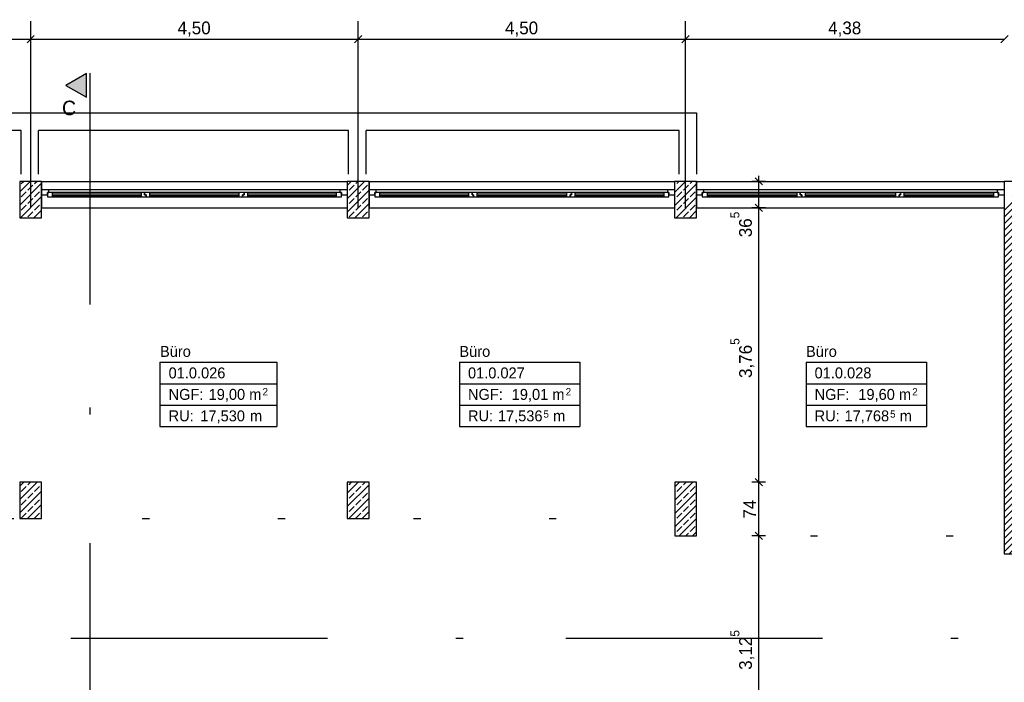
# Model space of a CAD drawing. Extents: x -28.8 to 50.4, y -5.6 to 85.1.
# Tile 17 of 29: x 22.7 to 36.3, y 34.7 to 43.8. Entities that reach past the tile are written whole.
import ezdxf

# ---------------------------------------------------------------- set-up
doc = ezdxf.new("R2010")
doc.units = 0
doc.header["$MEASUREMENT"] = 0
for name, pattern in [('Punktlinie_ eng', [0.001764, 0, -0.001764]), ('Strichpunktlinie', [0.006703, 0.003528, -0.001764, 0, -0.001411]), ('Wipeout_Contour', [1, 0, -1])]:
    doc.linetypes.add(name, pattern=pattern)
for name, color, linetype in [('0._EG_2_0', 7, 'Continuous'), ('0._EG_2_P_BM_AUSSEN', 7, 'Continuous'), ('0._EG_2_P_ZE_ACHSEN', 7, 'Continuous'), ('0._EG_2_P_ZE_BILD', 7, 'Continuous'), ('0._EG_2_R_NT_HIDDEN', 7, 'Continuous'), ('0._EG_2_R_TR_AUSSENWAND', 7, 'Continuous'), ('0._EG_2_R_TR_STUETZE', 7, 'Continuous'), ('0._EG_2_RAUM', 7, 'Continuous'), ('0._EG_2_Räume', 7, 'Continuous')]:
    doc.layers.add(name, color=color, linetype=linetype)
doc.styles.add('ERSTELLTER_STIL_1', font='txt')
doc.styles.add('ERSTELLTER_STIL_2', font='txt')
pattern_1 = [(45, (0, 0), (-0.04596194, 0.04596194), [])]
pattern_2 = [(45, (0, 0), (-0.09192388, 0.09192388), []), (45, (-0.04596, 0.04596), (-0.09192388, 0.09192388), [0.0975, -0.0325])]

msp = doc.modelspace()

# ---------------------------------------------------------------- hatches: boundary and pattern name
at = {"layer": '0._EG_2_P_ZE_BILD', "linetype": 'Continuous', "lineweight": 18, "ltscale": 1000}
msp.add_hatch(color=9, dxfattribs=at).paths.add_polyline_path([(23.649, 42.783), (23.649, 43.104), (23.366, 42.941)], flags=0)
at = {"layer": '0._EG_2_R_TR_AUSSENWAND', "linetype": 'Continuous', "ltscale": 1000}
h = msp.add_hatch(dxfattribs=at)
h.set_pattern_fill('MW_Kalksandstein_0002', color=256, style=0, pattern_type=2)
h.set_pattern_definition(pattern_1)
h.paths.add_polyline_path([(36.26, 36.51), (36.52, 36.51), (36.52, 36.511), (36.5, 36.511)], flags=0)
at = {"layer": '0._EG_2_R_TR_STUETZE', "linetype": 'Continuous', "ltscale": 1000}
h = msp.add_hatch(dxfattribs=at)
h.set_pattern_fill('Beton__Stahlbeton_0002', color=256, style=0, pattern_type=2)
h.set_pattern_definition(pattern_2)
h.paths.add_polyline_path([(22.731, 36.995), (23.031, 36.995), (23.031, 37.495), (22.731, 37.495)], flags=0)
h = msp.add_hatch(dxfattribs=at)
h.set_pattern_fill('Beton__Stahlbeton_0002', color=256, style=0, pattern_type=2)
h.set_pattern_definition(pattern_2)
h.paths.add_polyline_path([(27.231, 36.995), (27.531, 36.995), (27.531, 37.495), (27.231, 37.495)], flags=0)
h = msp.add_hatch(dxfattribs=at)
h.set_pattern_fill('Beton__Stahlbeton_0002', color=256, style=0, pattern_type=2)
h.set_pattern_definition(pattern_2)
h.paths.add_polyline_path([(31.731, 36.755), (32.031, 36.755), (32.031, 37.495), (31.731, 37.495)], flags=0)

# ---------------------------------------------------------------- linework, layer by layer
at = {"layer": '0._EG_2_0', "linetype": 'Continuous', "ltscale": 1000}
for p, q in [((23.03, 41.625), (23.03, 41.51)), ((27.23, 41.625), (27.23, 41.51)), ((27.53, 41.625), (27.53, 41.51)), ((31.73, 41.625), (31.73, 41.51)), ((32.03, 41.625), (32.03, 41.51)), ((36.26, 41.625), (36.26, 41.51)), ((23.03, 41.51), (23.03, 41.44)), ((23.03, 41.44), (23.03, 41.26)), ((27.23, 41.51), (27.23, 41.44)), ((27.23, 41.44), (27.23, 41.26)), ((27.53, 41.51), (27.53, 41.44)), ((27.53, 41.44), (27.53, 41.26)), ((31.73, 41.51), (31.73, 41.44)), ((31.73, 41.44), (31.73, 41.26)), ((32.03, 41.51), (32.03, 41.44)), ((32.03, 41.44), (32.03, 41.26)), ((36.26, 41.51), (36.26, 41.44)), ((36.26, 41.44), (36.26, 41.26))]:
    msp.add_line(p, q, dxfattribs=at)
at = {"layer": '0._EG_2_P_BM_AUSSEN', "linetype": 'Continuous', "ltscale": 1000}
for p, q in [((18.381, 43.577), (22.881, 43.577)), ((22.931, 43.627), (22.831, 43.527)), ((22.881, 43.483), (22.881, 43.671)), ((22.881, 43.577), (27.381, 43.577)), ((27.431, 43.627), (27.331, 43.527)), ((27.381, 43.483), (27.381, 43.671)), ((27.381, 43.577), (31.881, 43.577)), ((31.931, 43.627), (31.831, 43.527)), ((31.881, 43.483), (31.881, 43.671)), ((31.881, 43.577), (36.261, 43.577)), ((36.311, 43.627), (36.211, 43.527)), ((32.885, 41.625), (32.885, 41.7)), ((32.979, 41.625), (32.792, 41.625)), ((32.835, 41.31), (32.935, 41.21)), ((32.979, 41.26), (32.792, 41.26)), ((32.885, 37.495), (32.885, 41.26)), ((32.979, 37.495), (32.792, 37.495)), ((32.835, 37.545), (32.935, 37.445)), ((32.885, 36.755), (32.885, 37.495)), ((32.835, 36.805), (32.935, 36.705)), ((32.979, 36.755), (32.792, 36.755)), ((32.885, 33.63), (32.885, 36.755))]:
    msp.add_line(p, q, dxfattribs=at)
at = {"layer": '0._EG_2_P_ZE_ACHSEN', "linetype": 'Strichpunktlinie', "ltscale": 1000}
for p, q in [((22.881, 41.26), (22.881, 43.823)), ((27.381, 41.26), (27.381, 43.823)), ((31.881, 41.26), (31.881, 43.823))]:
    msp.add_line(p, q, dxfattribs=at)
at = {"layer": '0._EG_2_P_ZE_BILD', "color": 255, "linetype": 'Continuous', "lineweight": 18, "ltscale": 1000}
for p, q in [((23.649, 43.104), (23.366, 42.941)), ((23.649, 42.783), (23.649, 43.104)), ((23.366, 42.941), (23.649, 42.783))]:
    msp.add_line(p, q, dxfattribs=at)
at = {"layer": '0._EG_2_P_ZE_BILD', "linetype": 'Continuous', "ltscale": 1000}
for p, q in [((23.649, 43.104), (23.366, 42.941)), ((23.649, 42.783), (23.649, 43.104)), ((23.366, 42.941), (23.649, 42.783))]:
    msp.add_line(p, q, dxfattribs=at)
at = {"layer": '0._EG_2_P_ZE_BILD', "linetype": 'Strichpunktlinie', "ltscale": 1000}
msp.add_line((16.628, 35.35), (45.863, 35.35), dxfattribs=at)
at = {"layer": '0._EG_2_R_NT_HIDDEN', "linetype": 'Continuous', "ltscale": 1000}
for p, q in [((5.221, 42.565), (32.03, 42.565)), ((32.03, 42.565), (32.03, 41.725)), ((22.75, 42.325), (18.49, 42.325)), ((22.75, 41.725), (22.75, 42.325)), ((27.25, 42.325), (22.99, 42.325)), ((22.99, 41.725), (22.99, 42.325)), ((27.25, 41.725), (27.25, 42.325)), ((31.79, 42.325), (27.49, 42.325)), ((27.49, 41.725), (27.49, 42.325)), ((31.79, 41.725), (31.79, 42.325))]:
    msp.add_line(p, q, dxfattribs=at)
at = {"layer": '0._EG_2_R_TR_AUSSENWAND', "linetype": 'Continuous', "ltscale": 1000}
for p, q in [((23.03, 41.625), (22.73, 41.625)), ((23.03, 41.625), (27.23, 41.625)), ((27.53, 41.625), (27.23, 41.625)), ((27.53, 41.625), (31.73, 41.625)), ((32.03, 41.625), (31.73, 41.625)), ((32.03, 41.625), (36.26, 41.625)), ((36.5, 41.625), (36.26, 41.625)), ((23.03, 41.26), (27.23, 41.26)), ((27.53, 41.26), (31.73, 41.26)), ((32.03, 41.26), (36.26, 41.26)), ((36.26, 41.26), (36.26, 36.51)), ((36.26, 36.51), (36.52, 36.51))]:
    msp.add_line(p, q, dxfattribs=at)
at = {"layer": '0._EG_2_R_TR_STUETZE', "linetype": 'Continuous', "ltscale": 1000}
for p, q in [((22.73, 41.625), (22.73, 41.125)), ((23.03, 41.625), (22.73, 41.625)), ((27.53, 41.625), (27.23, 41.625)), ((32.03, 41.625), (31.73, 41.625)), ((22.73, 41.125), (23.03, 41.125)), ((27.23, 41.125), (27.53, 41.125)), ((31.73, 41.125), (32.03, 41.125)), ((22.731, 37.495), (22.731, 36.995)), ((23.031, 37.495), (22.731, 37.495)), ((23.031, 36.995), (23.031, 37.495)), ((27.231, 37.495), (27.231, 36.995)), ((27.531, 37.495), (27.231, 37.495)), ((27.531, 36.995), (27.531, 37.495)), ((31.731, 37.495), (31.731, 36.755)), ((32.031, 37.495), (31.731, 37.495)), ((32.031, 36.755), (32.031, 37.495)), ((22.731, 36.995), (23.031, 36.995)), ((27.231, 36.995), (27.531, 36.995)), ((31.731, 36.755), (32.031, 36.755))]:
    msp.add_line(p, q, dxfattribs=at)
at = {"layer": '0._EG_2_RAUM', "linetype": 'Punktlinie_ eng', "ltscale": 1000}
for p, q in [((9.5, 36.995), (31.736, 36.995)), ((31.731, 36.755), (36.26, 36.755))]:
    msp.add_line(p, q, dxfattribs=at)
at = {"layer": '0._EG_2_Räume', "linetype": 'Continuous', "ltscale": 1000}
for p, q in [((24.658, 39.14), (24.658, 38.256)), ((24.658, 39.14), (26.262, 39.14)), ((26.262, 39.14), (26.262, 38.256)), ((28.772, 39.14), (28.772, 38.256)), ((28.772, 39.14), (30.427, 39.14)), ((30.427, 39.14), (30.427, 38.256)), ((33.535, 39.14), (33.535, 38.256)), ((33.535, 39.14), (35.189, 39.14)), ((35.189, 39.14), (35.189, 38.256)), ((24.658, 38.846), (26.262, 38.846)), ((28.772, 38.846), (30.427, 38.846)), ((33.535, 38.846), (35.189, 38.846)), ((24.658, 38.551), (26.262, 38.551)), ((28.772, 38.551), (30.427, 38.551)), ((33.535, 38.551), (35.189, 38.551)), ((24.658, 38.256), (26.262, 38.256)), ((28.772, 38.256), (30.427, 38.256)), ((33.535, 38.256), (35.189, 38.256))]:
    msp.add_line(p, q, dxfattribs=at)

# ---------------------------------------------------------------- texts
at = {"layer": '0._EG_2_P_BM_AUSSEN', "linetype": 'Continuous', "char_height": 0.175, "attachment_point": 7, "style": 'ERSTELLTER_STIL_2'}
for s, insert in [('{4,50}', (24.899, 43.612)), ('{4,50}', (29.399, 43.612)), ('{4,38}', (33.839, 43.612))]:
    msp.add_mtext(s, dxfattribs=dict(at, insert=insert))
at = {"layer": '0._EG_2_P_BM_AUSSEN', "linetype": 'Continuous', "char_height": 0.175, "attachment_point": 7, "rotation": 90, "style": 'ERSTELLTER_STIL_2'}
for s, insert in [('{36\\A1{\\H0.7x;\\S5^  ;}}', (32.793, 40.857)), ('{3,76\\A1{\\H0.7x;\\S5^  ;}}', (32.824, 38.924)), ('{74}', (32.85, 36.992)), ('{3,12\\A1{\\H0.7x;\\S5^  ;}}', (32.824, 34.916))]:
    msp.add_mtext(s, dxfattribs=dict(at, insert=insert))
at = {"layer": '0._EG_2_P_ZE_BILD', "linetype": 'Continuous', "insert": (23.408, 42.733), "char_height": 0.2, "attachment_point": 2, "style": 'ERSTELLTER_STIL_1'}
msp.add_mtext('{C}', dxfattribs=at)
at = {"layer": '0._EG_2_Räume', "linetype": 'Continuous'}
for s, insert, char_height, attachment_point, style in [('{Büro}', (24.658, 39.364), 0.15, 1, 'ERSTELLTER_STIL_1'), ('{Büro}', (28.772, 39.364), 0.15, 1, 'ERSTELLTER_STIL_1'), ('{Büro}', (33.535, 39.364), 0.15, 1, 'ERSTELLTER_STIL_1'), ('{01.0.026 }', (24.776, 39.069), 0.15, 1, 'ERSTELLTER_STIL_2'), ('{01.0.027 }', (28.89, 39.069), 0.15, 1, 'ERSTELLTER_STIL_2'), ('{01.0.028 }', (33.653, 39.069), 0.15, 1, 'ERSTELLTER_STIL_2'), ('{NGF: }', (24.776, 38.774), 0.15, 1, 'ERSTELLTER_STIL_2'), ('{19,00 m}', (25.326, 38.774), 0.15, 1, 'ERSTELLTER_STIL_2'), ('{2}', (26.068, 38.786), 0.1, 1, 'ERSTELLTER_STIL_2'), ('{NGF: }', (28.89, 38.774), 0.15, 1, 'ERSTELLTER_STIL_2'), ('{19,01 m}', (29.491, 38.774), 0.15, 1, 'ERSTELLTER_STIL_2'), ('{2}', (30.233, 38.786), 0.1, 1, 'ERSTELLTER_STIL_2'), ('{NGF: }', (33.653, 38.774), 0.15, 1, 'ERSTELLTER_STIL_2'), ('{19,60 m}', (34.254, 38.774), 0.15, 1, 'ERSTELLTER_STIL_2'), ('{2}', (34.996, 38.786), 0.1, 1, 'ERSTELLTER_STIL_2'), ('{RU: }', (24.776, 38.48), 0.15, 1, 'ERSTELLTER_STIL_2'), ('{17,530}', (25.212, 38.301), 0.15, 7, 'ERSTELLTER_STIL_2'), ('{ m}', (25.839, 38.48), 0.15, 1, 'ERSTELLTER_STIL_2'), ('{RU: }', (28.89, 38.48), 0.15, 1, 'ERSTELLTER_STIL_2'), ('{17,536}', (29.301, 38.301), 0.15, 7, 'ERSTELLTER_STIL_2'), ('{5}', (29.928, 38.378), 0.1, 7, 'ERSTELLTER_STIL_2'), ('{ m}', (30.004, 38.48), 0.15, 1, 'ERSTELLTER_STIL_2'), ('{RU: }', (33.653, 38.48), 0.15, 1, 'ERSTELLTER_STIL_2'), ('{17,768}', (34.064, 38.301), 0.15, 7, 'ERSTELLTER_STIL_2'), ('{5}', (34.691, 38.378), 0.1, 7, 'ERSTELLTER_STIL_2'), ('{ m}', (34.767, 38.48), 0.15, 1, 'ERSTELLTER_STIL_2')]:
    msp.add_mtext(s, dxfattribs=dict(at, insert=insert, char_height=char_height, attachment_point=attachment_point, style=style))

# ---------------------------------------------------------------- wipeouts: each hides what was drawn before it
at = {"color": 254, "linetype": 'Wipeout_Contour', "lineweight": 0, "ltscale": 194.12247}
msp.add_wipeout([(23.13, 41.51), (23.13, 41.47), (27.13, 41.47), (27.13, 41.51)], dxfattribs=at).dxf.layer = '0._EG_2_R_TR_AUSSENWAND'
at = {"color": 254, "linetype": 'Wipeout_Contour', "lineweight": 0, "ltscale": 204.011881}
msp.add_wipeout([(27.63, 41.51), (27.63, 41.47), (31.63, 41.47), (31.63, 41.51)], dxfattribs=at).dxf.layer = '0._EG_2_R_TR_AUSSENWAND'
at = {"color": 254, "linetype": 'Wipeout_Contour', "lineweight": 0, "ltscale": 214.996762}
msp.add_wipeout([(32.13, 41.51), (32.13, 41.47), (36.16, 41.47), (36.16, 41.51)], dxfattribs=at).dxf.layer = '0._EG_2_R_TR_AUSSENWAND'

# ---------------------------------------------------------------- next in the draw order: linework, layer by layer
at = {"layer": '0._EG_2_P_BM_AUSSEN', "linetype": 'Continuous', "ltscale": 1000}
msp.add_line((32.935, 41.575), (32.835, 41.675), dxfattribs=at)

# ---------------------------------------------------------------- next in the draw order: wipeouts: each hides what was drawn before it
at = {"color": 254, "linetype": 'Wipeout_Contour', "lineweight": 0, "ltscale": 284.400428}
msp.add_wipeout([(23.03, 41.44), (23.11, 41.44), (23.11, 41.47), (23.13, 41.47), (23.13, 41.51), (23.03, 41.51)], dxfattribs=at).dxf.layer = '0._EG_2_R_TR_AUSSENWAND'
at = {"color": 254, "linetype": 'Wipeout_Contour', "lineweight": 0, "ltscale": 297.702898}
msp.add_wipeout([(27.23, 41.51), (27.13, 41.51), (27.13, 41.47), (27.15, 41.47), (27.15, 41.44), (27.23, 41.44)], dxfattribs=at).dxf.layer = '0._EG_2_R_TR_AUSSENWAND'
at = {"color": 254, "linetype": 'Wipeout_Contour', "lineweight": 0, "ltscale": 298.431415}
msp.add_wipeout([(27.53, 41.44), (27.61, 41.44), (27.61, 41.47), (27.63, 41.47), (27.63, 41.51), (27.53, 41.51)], dxfattribs=at).dxf.layer = '0._EG_2_R_TR_AUSSENWAND'
at = {"color": 254, "linetype": 'Wipeout_Contour', "lineweight": 0, "ltscale": 313.355111}
msp.add_wipeout([(31.73, 41.51), (31.63, 41.51), (31.63, 41.47), (31.65, 41.47), (31.65, 41.44), (31.73, 41.44)], dxfattribs=at).dxf.layer = '0._EG_2_R_TR_AUSSENWAND'
at = {"color": 254, "linetype": 'Wipeout_Contour', "lineweight": 0, "ltscale": 314.160837}
msp.add_wipeout([(32.03, 41.44), (32.11, 41.44), (32.11, 41.47), (32.13, 41.47), (32.13, 41.51), (32.03, 41.51)], dxfattribs=at).dxf.layer = '0._EG_2_R_TR_AUSSENWAND'
at = {"color": 254, "linetype": 'Wipeout_Contour', "lineweight": 0, "ltscale": 330.593767}
msp.add_wipeout([(36.26, 41.51), (36.16, 41.51), (36.16, 41.47), (36.18, 41.47), (36.18, 41.44), (36.26, 41.44)], dxfattribs=at).dxf.layer = '0._EG_2_R_TR_AUSSENWAND'

# ---------------------------------------------------------------- next in the draw order: hatches: boundary and pattern name
at = {"layer": '0._EG_2_R_TR_AUSSENWAND', "linetype": 'Continuous', "ltscale": 1000}
h = msp.add_hatch(dxfattribs=at)
h.set_pattern_fill('MW_Kalksandstein_0002', color=256, style=0, pattern_type=2)
h.set_pattern_definition(pattern_1)
h.paths.add_polyline_path([(36.26, 41.26), (36.26, 36.51), (36.5, 36.511), (36.5, 41.625)], flags=0)
at = {"layer": '0._EG_2_R_TR_STUETZE', "linetype": 'Continuous', "ltscale": 1000}
h = msp.add_hatch(dxfattribs=at)
h.set_pattern_fill('Beton__Stahlbeton_0002', color=256, style=0, pattern_type=2)
h.set_pattern_definition(pattern_2)
h.paths.add_polyline_path([(22.73, 41.125), (23.03, 41.125), (23.03, 41.625), (22.73, 41.625)], flags=0)
h = msp.add_hatch(dxfattribs=at)
h.set_pattern_fill('Beton__Stahlbeton_0002', color=256, style=0, pattern_type=2)
h.set_pattern_definition(pattern_2)
h.paths.add_polyline_path([(27.23, 41.125), (27.53, 41.125), (27.53, 41.625), (27.23, 41.625)], flags=0)
h = msp.add_hatch(dxfattribs=at)
h.set_pattern_fill('Beton__Stahlbeton_0002', color=256, style=0, pattern_type=2)
h.set_pattern_definition(pattern_2)
h.paths.add_polyline_path([(31.73, 41.125), (32.03, 41.125), (32.03, 41.625), (31.73, 41.625)], flags=0)

# ---------------------------------------------------------------- next in the draw order: linework, layer by layer
at = {"layer": '0._EG_2_R_TR_AUSSENWAND', "linetype": 'Continuous', "ltscale": 1000}
for p, q in [((23.03, 41.51), (23.03, 41.44)), ((27.23, 41.51), (27.23, 41.44)), ((27.53, 41.51), (27.53, 41.44)), ((31.73, 41.51), (31.73, 41.44)), ((32.03, 41.51), (32.03, 41.44)), ((36.26, 41.51), (36.26, 41.44))]:
    msp.add_line(p, q, dxfattribs=at)
at = {"layer": '0._EG_2_R_TR_STUETZE', "linetype": 'Continuous', "ltscale": 1000}
for p, q in [((23.03, 41.125), (23.03, 41.625)), ((27.23, 41.625), (27.23, 41.125)), ((27.53, 41.125), (27.53, 41.625)), ((31.73, 41.625), (31.73, 41.125)), ((32.03, 41.125), (32.03, 41.625))]:
    msp.add_line(p, q, dxfattribs=at)

# ---------------------------------------------------------------- next in the draw order: wipeouts: each hides what was drawn before it
at = {"color": 254, "linetype": 'Wipeout_Contour', "lineweight": 0, "ltscale": 191.209959}
msp.add_wipeout([(23.18, 41.47), (23.18, 41.45), (24.397, 41.45), (24.397, 41.47)], dxfattribs=at).dxf.layer = '0._EG_2_R_TR_AUSSENWAND'
at = {"color": 254, "linetype": 'Wipeout_Contour', "lineweight": 0, "ltscale": 200.77355}
msp.add_wipeout([(27.68, 41.47), (27.68, 41.45), (28.897, 41.45), (28.897, 41.47)], dxfattribs=at).dxf.layer = '0._EG_2_R_TR_AUSSENWAND'
at = {"color": 254, "linetype": 'Wipeout_Contour', "lineweight": 0, "ltscale": 211.452596}
msp.add_wipeout([(32.18, 41.47), (32.18, 41.45), (33.407, 41.45), (33.407, 41.47)], dxfattribs=at).dxf.layer = '0._EG_2_R_TR_AUSSENWAND'

# ---------------------------------------------------------------- next in the draw order: wipeouts: each hides what was drawn before it
at = {"color": 254, "linetype": 'Wipeout_Contour', "lineweight": 0, "ltscale": 191.071194}
msp.add_wipeout([(23.18, 41.43), (23.18, 41.41), (24.397, 41.41), (24.397, 41.43)], dxfattribs=at).dxf.layer = '0._EG_2_R_TR_AUSSENWAND'
at = {"color": 254, "linetype": 'Wipeout_Contour', "lineweight": 0, "ltscale": 200.6414}
msp.add_wipeout([(27.68, 41.43), (27.68, 41.41), (28.897, 41.41), (28.897, 41.43)], dxfattribs=at).dxf.layer = '0._EG_2_R_TR_AUSSENWAND'
at = {"color": 254, "linetype": 'Wipeout_Contour', "lineweight": 0, "ltscale": 211.327124}
msp.add_wipeout([(32.18, 41.43), (32.18, 41.41), (33.407, 41.41), (33.407, 41.43)], dxfattribs=at).dxf.layer = '0._EG_2_R_TR_AUSSENWAND'

# ---------------------------------------------------------------- next in the draw order: wipeouts: each hides what was drawn before it
at = {"color": 254, "linetype": 'Wipeout_Contour', "lineweight": 0, "ltscale": 189.871034}
msp.add_wipeout([(23.11, 41.47), (23.11, 41.41), (23.18, 41.41), (23.18, 41.47)], dxfattribs=at).dxf.layer = '0._EG_2_R_TR_AUSSENWAND'
at = {"color": 254, "linetype": 'Wipeout_Contour', "lineweight": 0, "ltscale": 288.441753}
msp.add_wipeout([(24.447, 41.47), (24.397, 41.47), (24.397, 41.41), (24.467, 41.41), (24.467, 41.44), (24.447, 41.44)], dxfattribs=at).dxf.layer = '0._EG_2_R_TR_AUSSENWAND'
at = {"color": 254, "linetype": 'Wipeout_Contour', "lineweight": 0, "ltscale": 199.268291}
msp.add_wipeout([(27.61, 41.47), (27.61, 41.41), (27.68, 41.41), (27.68, 41.47)], dxfattribs=at).dxf.layer = '0._EG_2_R_TR_AUSSENWAND'
at = {"color": 254, "linetype": 'Wipeout_Contour', "lineweight": 0, "ltscale": 303.021261}
msp.add_wipeout([(28.947, 41.47), (28.897, 41.47), (28.897, 41.41), (28.967, 41.41), (28.967, 41.44), (28.947, 41.44)], dxfattribs=at).dxf.layer = '0._EG_2_R_TR_AUSSENWAND'
at = {"color": 254, "linetype": 'Wipeout_Contour', "lineweight": 0, "ltscale": 209.792059}
msp.add_wipeout([(32.11, 41.47), (32.11, 41.41), (32.18, 41.41), (32.18, 41.47)], dxfattribs=at).dxf.layer = '0._EG_2_R_TR_AUSSENWAND'
at = {"color": 254, "linetype": 'Wipeout_Contour', "lineweight": 0, "ltscale": 319.260378}
msp.add_wipeout([(33.457, 41.47), (33.407, 41.47), (33.407, 41.41), (33.477, 41.41), (33.477, 41.44), (33.457, 41.44)], dxfattribs=at).dxf.layer = '0._EG_2_R_TR_AUSSENWAND'

# ---------------------------------------------------------------- next in the draw order: linework, layer by layer
at = {"layer": '0._EG_2_R_TR_AUSSENWAND', "linetype": 'Continuous', "ltscale": 1000}
for p, q in [((23.03, 41.44), (23.11, 41.44)), ((23.11, 41.44), (23.11, 41.47)), ((23.11, 41.47), (23.11, 41.41)), ((27.53, 41.44), (27.61, 41.44)), ((27.61, 41.44), (27.61, 41.47)), ((27.61, 41.47), (27.61, 41.41)), ((32.03, 41.44), (32.11, 41.44)), ((32.11, 41.44), (32.11, 41.47)), ((32.11, 41.47), (32.11, 41.41))]:
    msp.add_line(p, q, dxfattribs=at)

# ---------------------------------------------------------------- next in the draw order: wipeouts: each hides what was drawn before it
at = {"color": 254, "linetype": 'Wipeout_Contour', "lineweight": 0, "ltscale": 191.140572}
msp.add_wipeout([(23.18, 41.43), (24.397, 41.43), (24.397, 41.45), (23.18, 41.45)], dxfattribs=at).dxf.layer = '0._EG_2_R_TR_AUSSENWAND'
at = {"color": 254, "linetype": 'Wipeout_Contour', "lineweight": 0, "ltscale": 193.935966}
msp.add_wipeout([(24.517, 41.47), (24.517, 41.45), (25.743, 41.45), (25.743, 41.47)], dxfattribs=at).dxf.layer = '0._EG_2_R_TR_AUSSENWAND'
at = {"color": 254, "linetype": 'Wipeout_Contour', "lineweight": 0, "ltscale": 200.70747}
msp.add_wipeout([(27.68, 41.43), (28.897, 41.43), (28.897, 41.45), (27.68, 41.45)], dxfattribs=at).dxf.layer = '0._EG_2_R_TR_AUSSENWAND'
at = {"color": 254, "linetype": 'Wipeout_Contour', "lineweight": 0, "ltscale": 203.845932}
msp.add_wipeout([(29.017, 41.47), (29.017, 41.45), (30.243, 41.45), (30.243, 41.47)], dxfattribs=at).dxf.layer = '0._EG_2_R_TR_AUSSENWAND'
at = {"color": 254, "linetype": 'Wipeout_Contour', "lineweight": 0, "ltscale": 211.389855}
msp.add_wipeout([(32.18, 41.43), (33.407, 41.43), (33.407, 41.45), (32.18, 41.45)], dxfattribs=at).dxf.layer = '0._EG_2_R_TR_AUSSENWAND'
at = {"color": 254, "linetype": 'Wipeout_Contour', "lineweight": 0, "ltscale": 214.848121}
msp.add_wipeout([(33.527, 41.47), (33.527, 41.45), (34.763, 41.45), (34.763, 41.47)], dxfattribs=at).dxf.layer = '0._EG_2_R_TR_AUSSENWAND'

# ---------------------------------------------------------------- next in the draw order: linework, layer by layer
at = {"layer": '0._EG_2_P_BM_AUSSEN', "linetype": 'Continuous', "ltscale": 1000}
msp.add_line((32.885, 41.26), (32.885, 41.625), dxfattribs=at)
at = {"layer": '0._EG_2_P_ZE_BILD', "linetype": 'Strichpunktlinie', "ltscale": 1000}
msp.add_line((23.699, 26.326), (23.699, 43.111), dxfattribs=at)
at = {"layer": '0._EG_2_R_TR_AUSSENWAND', "linetype": 'Continuous', "ltscale": 1000}
for p, q in [((23.13, 41.51), (23.03, 41.51)), ((23.11, 41.47), (23.13, 41.47)), ((23.18, 41.47), (23.11, 41.47)), ((23.11, 41.41), (23.18, 41.41)), ((23.13, 41.47), (23.13, 41.51)), ((23.18, 41.41), (23.18, 41.47)), ((27.63, 41.51), (27.53, 41.51)), ((27.61, 41.47), (27.63, 41.47)), ((27.68, 41.47), (27.61, 41.47)), ((27.61, 41.41), (27.68, 41.41)), ((27.63, 41.47), (27.63, 41.51)), ((27.68, 41.41), (27.68, 41.47)), ((32.13, 41.51), (32.03, 41.51)), ((32.11, 41.47), (32.13, 41.47)), ((32.18, 41.47), (32.11, 41.47)), ((32.11, 41.41), (32.18, 41.41)), ((32.13, 41.47), (32.13, 41.51)), ((32.18, 41.41), (32.18, 41.47))]:
    msp.add_line(p, q, dxfattribs=at)

# ---------------------------------------------------------------- next in the draw order: wipeouts: each hides what was drawn before it
at = {"color": 254, "linetype": 'Wipeout_Contour', "lineweight": 0, "ltscale": 193.799152}
msp.add_wipeout([(24.517, 41.43), (24.517, 41.41), (25.743, 41.41), (25.743, 41.43)], dxfattribs=at).dxf.layer = '0._EG_2_R_TR_AUSSENWAND'
at = {"color": 254, "linetype": 'Wipeout_Contour', "lineweight": 0, "ltscale": 203.715774}
msp.add_wipeout([(29.017, 41.43), (29.017, 41.41), (30.243, 41.41), (30.243, 41.43)], dxfattribs=at).dxf.layer = '0._EG_2_R_TR_AUSSENWAND'
at = {"color": 254, "linetype": 'Wipeout_Contour', "lineweight": 0, "ltscale": 214.724634}
msp.add_wipeout([(33.527, 41.43), (33.527, 41.41), (34.763, 41.41), (34.763, 41.43)], dxfattribs=at).dxf.layer = '0._EG_2_R_TR_AUSSENWAND'

# ---------------------------------------------------------------- next in the draw order: wipeouts: each hides what was drawn before it
at = {"color": 254, "linetype": 'Wipeout_Contour', "lineweight": 0, "ltscale": 288.999354}
msp.add_wipeout([(24.467, 41.41), (24.517, 41.41), (24.517, 41.47), (24.447, 41.47), (24.447, 41.44), (24.467, 41.44)], dxfattribs=at).dxf.layer = '0._EG_2_R_TR_AUSSENWAND'
at = {"color": 254, "linetype": 'Wipeout_Contour', "lineweight": 0, "ltscale": 292.622387}
msp.add_wipeout([(25.793, 41.44), (25.813, 41.44), (25.813, 41.47), (25.743, 41.47), (25.743, 41.41), (25.793, 41.41)], dxfattribs=at).dxf.layer = '0._EG_2_R_TR_AUSSENWAND'
at = {"color": 254, "linetype": 'Wipeout_Contour', "lineweight": 0, "ltscale": 303.649663}
msp.add_wipeout([(28.967, 41.41), (29.017, 41.41), (29.017, 41.47), (28.947, 41.47), (28.947, 41.44), (28.967, 41.44)], dxfattribs=at).dxf.layer = '0._EG_2_R_TR_AUSSENWAND'
at = {"color": 254, "linetype": 'Wipeout_Contour', "lineweight": 0, "ltscale": 307.713392}
msp.add_wipeout([(30.293, 41.44), (30.313, 41.44), (30.313, 41.47), (30.243, 41.47), (30.243, 41.41), (30.293, 41.41)], dxfattribs=at).dxf.layer = '0._EG_2_R_TR_AUSSENWAND'
at = {"color": 254, "linetype": 'Wipeout_Contour', "lineweight": 0, "ltscale": 319.949691}
msp.add_wipeout([(33.477, 41.41), (33.527, 41.41), (33.527, 41.47), (33.457, 41.47), (33.457, 41.44), (33.477, 41.44)], dxfattribs=at).dxf.layer = '0._EG_2_R_TR_AUSSENWAND'
at = {"color": 254, "linetype": 'Wipeout_Contour', "lineweight": 0, "ltscale": 324.430573}
msp.add_wipeout([(34.813, 41.44), (34.833, 41.44), (34.833, 41.47), (34.763, 41.47), (34.763, 41.41), (34.813, 41.41)], dxfattribs=at).dxf.layer = '0._EG_2_R_TR_AUSSENWAND'

# ---------------------------------------------------------------- next in the draw order: linework, layer by layer
at = {"layer": '0._EG_2_R_TR_AUSSENWAND', "linetype": 'Continuous', "ltscale": 1000}
for p, q in [((24.397, 41.47), (23.18, 41.47)), ((24.397, 41.45), (23.18, 41.45)), ((23.18, 41.43), (24.397, 41.43)), ((23.18, 41.41), (24.397, 41.41)), ((24.447, 41.47), (24.397, 41.47)), ((24.397, 41.47), (24.397, 41.41)), ((24.447, 41.44), (24.447, 41.47)), ((24.447, 41.47), (24.447, 41.44)), ((28.897, 41.47), (27.68, 41.47)), ((28.897, 41.45), (27.68, 41.45)), ((27.68, 41.43), (28.897, 41.43)), ((27.68, 41.41), (28.897, 41.41)), ((28.947, 41.47), (28.897, 41.47)), ((28.897, 41.47), (28.897, 41.41)), ((28.947, 41.44), (28.947, 41.47)), ((28.947, 41.47), (28.947, 41.44)), ((33.407, 41.47), (32.18, 41.47)), ((33.407, 41.45), (32.18, 41.45)), ((32.18, 41.43), (33.407, 41.43)), ((32.18, 41.41), (33.407, 41.41)), ((33.457, 41.47), (33.407, 41.47)), ((33.407, 41.47), (33.407, 41.41)), ((33.457, 41.44), (33.457, 41.47)), ((33.457, 41.47), (33.457, 41.44))]:
    msp.add_line(p, q, dxfattribs=at)

# ---------------------------------------------------------------- next in the draw order: wipeouts: each hides what was drawn before it
at = {"color": 254, "linetype": 'Wipeout_Contour', "lineweight": 0, "ltscale": 193.867555}
msp.add_wipeout([(24.517, 41.43), (25.743, 41.43), (25.743, 41.45), (24.517, 41.45)], dxfattribs=at).dxf.layer = '0._EG_2_R_TR_AUSSENWAND'
at = {"color": 254, "linetype": 'Wipeout_Contour', "lineweight": 0, "ltscale": 196.770457}
msp.add_wipeout([(25.863, 41.47), (25.863, 41.45), (27.08, 41.45), (27.08, 41.47)], dxfattribs=at).dxf.layer = '0._EG_2_R_TR_AUSSENWAND'
at = {"color": 254, "linetype": 'Wipeout_Contour', "lineweight": 0, "ltscale": 203.780848}
msp.add_wipeout([(29.017, 41.43), (30.243, 41.43), (30.243, 41.45), (29.017, 41.45)], dxfattribs=at).dxf.layer = '0._EG_2_R_TR_AUSSENWAND'
at = {"color": 254, "linetype": 'Wipeout_Contour', "lineweight": 0, "ltscale": 207.011764}
msp.add_wipeout([(30.363, 41.47), (30.363, 41.45), (31.58, 41.45), (31.58, 41.47)], dxfattribs=at).dxf.layer = '0._EG_2_R_TR_AUSSENWAND'
at = {"color": 254, "linetype": 'Wipeout_Contour', "lineweight": 0, "ltscale": 214.786372}
msp.add_wipeout([(33.527, 41.43), (34.763, 41.43), (34.763, 41.45), (33.527, 41.45)], dxfattribs=at).dxf.layer = '0._EG_2_R_TR_AUSSENWAND'
at = {"color": 254, "linetype": 'Wipeout_Contour', "lineweight": 0, "ltscale": 218.324682}
msp.add_wipeout([(34.883, 41.47), (34.883, 41.45), (36.11, 41.45), (36.11, 41.47)], dxfattribs=at).dxf.layer = '0._EG_2_R_TR_AUSSENWAND'

# ---------------------------------------------------------------- next in the draw order: linework, layer by layer
at = {"layer": '0._EG_2_R_TR_AUSSENWAND', "linetype": 'Continuous', "ltscale": 1000}
for p, q in [((24.397, 41.41), (24.467, 41.41)), ((24.517, 41.47), (24.447, 41.47)), ((24.467, 41.44), (24.447, 41.44)), ((24.447, 41.44), (24.467, 41.44)), ((24.467, 41.41), (24.467, 41.44)), ((24.467, 41.44), (24.467, 41.41)), ((24.467, 41.41), (24.517, 41.41)), ((24.517, 41.41), (24.517, 41.47)), ((28.897, 41.41), (28.967, 41.41)), ((29.017, 41.47), (28.947, 41.47)), ((28.967, 41.44), (28.947, 41.44)), ((28.947, 41.44), (28.967, 41.44)), ((28.967, 41.41), (28.967, 41.44)), ((28.967, 41.44), (28.967, 41.41)), ((28.967, 41.41), (29.017, 41.41)), ((29.017, 41.41), (29.017, 41.47)), ((33.407, 41.41), (33.477, 41.41)), ((33.527, 41.47), (33.457, 41.47)), ((33.477, 41.44), (33.457, 41.44)), ((33.457, 41.44), (33.477, 41.44)), ((33.477, 41.41), (33.477, 41.44)), ((33.477, 41.44), (33.477, 41.41)), ((33.477, 41.41), (33.527, 41.41)), ((33.527, 41.41), (33.527, 41.47))]:
    msp.add_line(p, q, dxfattribs=at)

# ---------------------------------------------------------------- next in the draw order: wipeouts: each hides what was drawn before it
at = {"color": 254, "linetype": 'Wipeout_Contour', "lineweight": 0, "ltscale": 196.635615}
msp.add_wipeout([(25.863, 41.43), (25.863, 41.41), (27.08, 41.41), (27.08, 41.43)], dxfattribs=at).dxf.layer = '0._EG_2_R_TR_AUSSENWAND'
at = {"color": 254, "linetype": 'Wipeout_Contour', "lineweight": 0, "ltscale": 206.883598}
msp.add_wipeout([(30.363, 41.43), (30.363, 41.41), (31.58, 41.41), (31.58, 41.43)], dxfattribs=at).dxf.layer = '0._EG_2_R_TR_AUSSENWAND'
at = {"color": 254, "linetype": 'Wipeout_Contour', "lineweight": 0, "ltscale": 218.203162}
msp.add_wipeout([(34.883, 41.43), (34.883, 41.41), (36.11, 41.41), (36.11, 41.43)], dxfattribs=at).dxf.layer = '0._EG_2_R_TR_AUSSENWAND'

# ---------------------------------------------------------------- next in the draw order: wipeouts: each hides what was drawn before it
at = {"color": 254, "linetype": 'Wipeout_Contour', "lineweight": 0, "ltscale": 293.202297}
msp.add_wipeout([(25.813, 41.44), (25.793, 41.44), (25.793, 41.41), (25.863, 41.41), (25.863, 41.47), (25.813, 41.47)], dxfattribs=at).dxf.layer = '0._EG_2_R_TR_AUSSENWAND'
at = {"color": 254, "linetype": 'Wipeout_Contour', "lineweight": 0, "ltscale": 198.099699}
msp.add_wipeout([(27.08, 41.47), (27.08, 41.41), (27.15, 41.41), (27.15, 41.47)], dxfattribs=at).dxf.layer = '0._EG_2_R_TR_AUSSENWAND'
at = {"color": 254, "linetype": 'Wipeout_Contour', "lineweight": 0, "ltscale": 308.360989}
msp.add_wipeout([(30.313, 41.44), (30.293, 41.44), (30.293, 41.41), (30.363, 41.41), (30.363, 41.47), (30.313, 41.47)], dxfattribs=at).dxf.layer = '0._EG_2_R_TR_AUSSENWAND'
at = {"color": 254, "linetype": 'Wipeout_Contour', "lineweight": 0, "ltscale": 208.499461}
msp.add_wipeout([(31.58, 41.47), (31.58, 41.41), (31.65, 41.41), (31.65, 41.47)], dxfattribs=at).dxf.layer = '0._EG_2_R_TR_AUSSENWAND'
at = {"color": 254, "linetype": 'Wipeout_Contour', "lineweight": 0, "ltscale": 325.136389}
msp.add_wipeout([(34.833, 41.44), (34.813, 41.44), (34.813, 41.41), (34.883, 41.41), (34.883, 41.47), (34.833, 41.47)], dxfattribs=at).dxf.layer = '0._EG_2_R_TR_AUSSENWAND'
at = {"color": 254, "linetype": 'Wipeout_Contour', "lineweight": 0, "ltscale": 219.961942}
msp.add_wipeout([(36.11, 41.47), (36.11, 41.41), (36.18, 41.41), (36.18, 41.47)], dxfattribs=at).dxf.layer = '0._EG_2_R_TR_AUSSENWAND'

# ---------------------------------------------------------------- next in the draw order: linework, layer by layer
at = {"layer": '0._EG_2_R_TR_AUSSENWAND', "linetype": 'Continuous', "ltscale": 1000}
for p, q in [((25.743, 41.47), (24.517, 41.47)), ((25.743, 41.45), (24.517, 41.45)), ((24.517, 41.43), (25.743, 41.43)), ((24.517, 41.41), (25.743, 41.41)), ((25.743, 41.47), (25.743, 41.41)), ((25.743, 41.41), (25.793, 41.41)), ((25.793, 41.41), (25.793, 41.44)), ((25.793, 41.44), (25.793, 41.41)), ((27.15, 41.47), (27.15, 41.44)), ((27.15, 41.41), (27.15, 41.47)), ((27.15, 41.44), (27.23, 41.44)), ((30.243, 41.47), (29.017, 41.47)), ((30.243, 41.45), (29.017, 41.45)), ((29.017, 41.43), (30.243, 41.43)), ((29.017, 41.41), (30.243, 41.41)), ((30.243, 41.47), (30.243, 41.41)), ((30.243, 41.41), (30.293, 41.41)), ((30.293, 41.41), (30.293, 41.44)), ((30.293, 41.44), (30.293, 41.41)), ((31.65, 41.47), (31.65, 41.44)), ((31.65, 41.41), (31.65, 41.47)), ((31.65, 41.44), (31.73, 41.44)), ((34.763, 41.47), (33.527, 41.47)), ((34.763, 41.45), (33.527, 41.45)), ((33.527, 41.43), (34.763, 41.43)), ((33.527, 41.41), (34.763, 41.41)), ((34.763, 41.47), (34.763, 41.41)), ((34.763, 41.41), (34.813, 41.41)), ((34.813, 41.41), (34.813, 41.44)), ((34.813, 41.44), (34.813, 41.41)), ((36.18, 41.47), (36.18, 41.44)), ((36.18, 41.41), (36.18, 41.47)), ((36.18, 41.44), (36.26, 41.44))]:
    msp.add_line(p, q, dxfattribs=at)

# ---------------------------------------------------------------- next in the draw order: wipeouts: each hides what was drawn before it
at = {"color": 254, "linetype": 'Wipeout_Contour', "lineweight": 0, "ltscale": 196.703031}
msp.add_wipeout([(25.863, 41.43), (27.08, 41.43), (27.08, 41.45), (25.863, 41.45)], dxfattribs=at).dxf.layer = '0._EG_2_R_TR_AUSSENWAND'
at = {"color": 254, "linetype": 'Wipeout_Contour', "lineweight": 0, "ltscale": 206.947676}
msp.add_wipeout([(30.363, 41.43), (31.58, 41.43), (31.58, 41.45), (30.363, 41.45)], dxfattribs=at).dxf.layer = '0._EG_2_R_TR_AUSSENWAND'
at = {"color": 254, "linetype": 'Wipeout_Contour', "lineweight": 0, "ltscale": 218.263915}
msp.add_wipeout([(34.883, 41.43), (36.11, 41.43), (36.11, 41.45), (34.883, 41.45)], dxfattribs=at).dxf.layer = '0._EG_2_R_TR_AUSSENWAND'

# ---------------------------------------------------------------- next in the draw order: linework, layer by layer
at = {"layer": '0._EG_2_R_TR_AUSSENWAND', "linetype": 'Continuous', "ltscale": 1000}
for p, q in [((27.13, 41.51), (23.13, 41.51)), ((25.813, 41.47), (25.743, 41.47)), ((25.793, 41.44), (25.813, 41.44)), ((25.813, 41.44), (25.793, 41.44)), ((25.793, 41.41), (25.863, 41.41)), ((25.813, 41.44), (25.813, 41.47)), ((25.863, 41.47), (25.813, 41.47)), ((25.813, 41.47), (25.813, 41.44)), ((27.08, 41.47), (25.863, 41.47)), ((25.863, 41.41), (25.863, 41.47)), ((27.08, 41.45), (25.863, 41.45)), ((25.863, 41.43), (27.08, 41.43)), ((25.863, 41.41), (27.08, 41.41)), ((27.08, 41.47), (27.08, 41.41)), ((27.15, 41.47), (27.08, 41.47)), ((27.08, 41.41), (27.15, 41.41)), ((27.23, 41.51), (27.13, 41.51)), ((27.13, 41.51), (27.13, 41.47)), ((27.13, 41.47), (27.15, 41.47)), ((31.63, 41.51), (27.63, 41.51)), ((30.313, 41.47), (30.243, 41.47)), ((30.293, 41.44), (30.313, 41.44)), ((30.313, 41.44), (30.293, 41.44)), ((30.293, 41.41), (30.363, 41.41)), ((30.313, 41.44), (30.313, 41.47)), ((30.363, 41.47), (30.313, 41.47)), ((30.313, 41.47), (30.313, 41.44)), ((31.58, 41.47), (30.363, 41.47)), ((30.363, 41.41), (30.363, 41.47)), ((31.58, 41.45), (30.363, 41.45)), ((30.363, 41.43), (31.58, 41.43)), ((30.363, 41.41), (31.58, 41.41)), ((31.58, 41.47), (31.58, 41.41)), ((31.65, 41.47), (31.58, 41.47)), ((31.58, 41.41), (31.65, 41.41)), ((31.73, 41.51), (31.63, 41.51)), ((31.63, 41.51), (31.63, 41.47)), ((31.63, 41.47), (31.65, 41.47)), ((36.16, 41.51), (32.13, 41.51)), ((34.833, 41.47), (34.763, 41.47)), ((34.813, 41.44), (34.833, 41.44)), ((34.833, 41.44), (34.813, 41.44)), ((34.813, 41.41), (34.883, 41.41)), ((34.833, 41.44), (34.833, 41.47)), ((34.883, 41.47), (34.833, 41.47)), ((34.833, 41.47), (34.833, 41.44)), ((36.11, 41.47), (34.883, 41.47)), ((34.883, 41.41), (34.883, 41.47)), ((36.11, 41.45), (34.883, 41.45)), ((34.883, 41.43), (36.11, 41.43)), ((34.883, 41.41), (36.11, 41.41)), ((36.11, 41.47), (36.11, 41.41)), ((36.18, 41.47), (36.11, 41.47)), ((36.11, 41.41), (36.18, 41.41)), ((36.26, 41.51), (36.16, 41.51)), ((36.16, 41.51), (36.16, 41.47)), ((36.16, 41.47), (36.18, 41.47))]:
    msp.add_line(p, q, dxfattribs=at)

doc.saveas('drawing.dxf')
